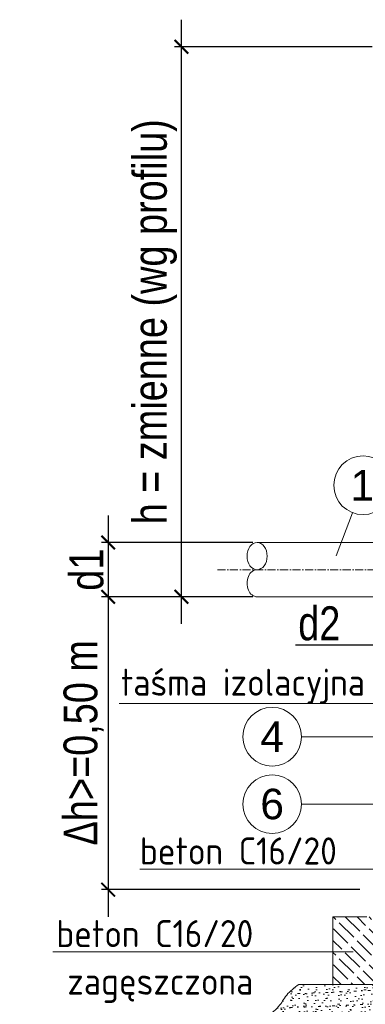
# Model space of a CAD drawing. Header units: millimetres. Extents: x -2676 to 53, y 1826 to 3724.
# Tile 14 of 20: x -1333 to -1231, y 3036 to 3327. Entities that reach past the tile are written whole.
import ezdxf
from ezdxf.enums import TextEntityAlignment as Align

# ---------------------------------------------------------------- set-up
doc = ezdxf.new("R2010")
doc.units = ezdxf.units.MM
doc.header["$MEASUREMENT"] = 0
doc.linetypes.add('ACAD_ISO10W100', pattern=[18.5, 12, -3, 0.5, -3])
doc.linetypes.add('CENTERX2', pattern=[4, 2.5, -0.5, 0.5, -0.5])
for name, color, linetype, lineweight in [('013', 41, 'Continuous', 15), ('kreskowanie', 43, 'Continuous', 5), ('opisy', 7, 'Continuous', 20), ('osie', 133, 'CENTERX2', 18), ('wymiary', 7, 'Continuous', 15)]:
    doc.layers.add(name, color=color, linetype=linetype, lineweight=lineweight)
doc.styles.add('_TT', font='isocpeur.ttf', dxfattribs={"height": 8})
doc.styles.add('ar', font='arial.ttf')
doc.styles.get("Standard").update_dxf_attribs({"font": 'arial.ttf', "width": 0.8})
doc.dimstyles.new('ISO-25', dxfattribs={"dimscale": 2, "dimtxt": 2.8, "dimasz": 2, "dimexe": 1, "dimexo": 0.625, "dimtad": 1, "dimlfac": 10, "dimtxsty": 'Standard', "dimblk": 'ARCHTICK', "dimcen": 2, "dimdle": 4, "dimadec": 0, "dimazin": 0, "dimtfac": 1, "dimtmove": 0, "dimatfit": 3, "dimfxl": 1, "dimarcsym": 0})

# ---------------------------------------------------------------- blocks, each defined once
blk = doc.blocks.new('_ArchTick')
at = {"color": 0, "linetype": 'ByBlock', "const_width": 0.15}
blk.add_lwpolyline([(-0.5, -0.5), (0.5, 0.5)], dxfattribs=at)
blk = doc.blocks.new('*D19')
at = {"layer": 'Defpoints', "color": 0, "transparency": 16777216}
for p in [(-1262.78, 3156.2), (-1306.77, 3069.77), (-1231.21, 3069.77)]:
    blk.add_point(p, dxfattribs=at)
at = {"layer": 'wymiary', "color": 0, "lineweight": -2, "transparency": 16777216}
for p, q in [((-1306.77, 3164.2), (-1306.77, 3061.77)), ((-1264.03, 3156.2), (-1308.77, 3156.2)), ((-1232.46, 3069.77), (-1308.77, 3069.77))]:
    blk.add_line(p, q, dxfattribs=at)
at = {"layer": 'wymiary', "color": 0, "lineweight": -2, "transparency": 16777216, "xscale": 4, "yscale": 4, "zscale": 4}
for p, rotation in [((-1306.77, 3156.2), 90), ((-1306.77, 3069.77), 270)]:
    blk.add_blockref('_ArchTick', p, dxfattribs=dict(at, rotation=rotation))
at = {"layer": 'wymiary', "color": 0, "transparency": 16777216, "insert": (-1314.03, 3113.13), "char_height": 10, "attachment_point": 5, "rotation": 90}
blk.add_mtext('{\\fSymbol|b0|i0|c2|p18;D}h>=0,50 m', dxfattribs=at)
blk = doc.blocks.new('*D20')
at = {"layer": 'Defpoints', "color": 0, "transparency": 16777216}
for p in [(-1262.78, 3172.2), (-1306.77, 3156.2), (-1262.78, 3156.2)]:
    blk.add_point(p, dxfattribs=at)
at = {"layer": 'wymiary', "color": 0, "lineweight": -2, "transparency": 16777216}
for p, q in [((-1306.77, 3180.2), (-1306.77, 3148.2)), ((-1264.03, 3172.2), (-1308.77, 3172.2)), ((-1264.03, 3156.2), (-1308.77, 3156.2))]:
    blk.add_line(p, q, dxfattribs=at)
at = {"layer": 'wymiary', "color": 0, "lineweight": -2, "transparency": 16777216, "xscale": 4, "yscale": 4, "zscale": 4}
for p, rotation in [((-1306.77, 3172.2), 90), ((-1306.77, 3156.2), 270)]:
    blk.add_blockref('_ArchTick', p, dxfattribs=dict(at, rotation=rotation))
at = {"layer": 'wymiary', "color": 0, "transparency": 16777216, "insert": (-1313.12, 3164.2), "char_height": 10, "attachment_point": 5, "rotation": 90}
blk.add_mtext('d1', dxfattribs=at)
blk = doc.blocks.new('*D22')
at = {"layer": 'Defpoints', "color": 0, "transparency": 16777216}
for p in [(-1218.02, 3143.98), (-1202.02, 3143.98), (-1202.02, 3141.96)]:
    blk.add_point(p, dxfattribs=at)
at = {"layer": 'wymiary', "color": 0, "lineweight": -2, "transparency": 16777216}
for p, q in [((-1218.02, 3141.96), (-1251.39, 3141.96)), ((-1226.02, 3141.96), (-1194.02, 3141.96)), ((-1218.02, 3142.73), (-1218.02, 3139.96)), ((-1202.02, 3142.73), (-1202.02, 3139.96))]:
    blk.add_line(p, q, dxfattribs=at)
at = {"layer": 'wymiary', "color": 0, "lineweight": -2, "transparency": 16777216, "xscale": 4, "yscale": 4, "zscale": 4, "rotation": 180}
blk.add_blockref('_ArchTick', (-1218.02, 3141.96), dxfattribs=at)
at = {"layer": 'wymiary', "color": 0, "lineweight": -2, "transparency": 16777216, "xscale": 4, "yscale": 4, "zscale": 4}
blk.add_blockref('_ArchTick', (-1202.02, 3141.96), dxfattribs=at)
at = {"layer": 'wymiary', "color": 0, "transparency": 16777216, "insert": (-1244.41, 3148.31), "char_height": 10, "attachment_point": 5}
blk.add_mtext('d2', dxfattribs=at)
blk = doc.blocks.new('*D24')
at = {"layer": 'Defpoints', "color": 0, "transparency": 16777216}
for p in [(-1285.14, 3318.51), (-1227.58, 3318.51), (-1262.78, 3156.2)]:
    blk.add_point(p, dxfattribs=at)
at = {"layer": 'wymiary', "color": 0, "lineweight": -2, "transparency": 16777216}
for p, q in [((-1285.14, 3148.2), (-1285.14, 3326.51)), ((-1228.83, 3318.51), (-1287.14, 3318.51)), ((-1264.03, 3156.2), (-1287.14, 3156.2))]:
    blk.add_line(p, q, dxfattribs=at)
at = {"layer": 'wymiary', "color": 0, "lineweight": -2, "transparency": 16777216, "xscale": 4, "yscale": 4, "zscale": 4}
for p, rotation in [((-1285.14, 3318.51), 90), ((-1285.14, 3156.2), 270)]:
    blk.add_blockref('_ArchTick', p, dxfattribs=dict(at, rotation=rotation))
at = {"layer": 'wymiary', "color": 0, "transparency": 16777216, "insert": (-1292.95, 3237.35), "char_height": 10, "attachment_point": 5, "rotation": 90}
blk.add_mtext('h = zmienne (wg profilu) ', dxfattribs=at)

msp = doc.modelspace()

# ---------------------------------------------------------------- hatches: boundary and pattern name
at = {"layer": 'kreskowanie'}
h = msp.add_hatch(dxfattribs=at)
h.set_pattern_fill('ACAD_ISO02W100', color=256, scale=0.5, angle=135, style=0)
h.set_pattern_definition([(135, (-12434.8164, -3297.654), (-1.76776695, -1.76776695), [6, -1.5])])
h.paths.add_polyline_path([(-1209.128, 3041.7694), (-1199.128, 3041.7694), (-1199.128, 3061.7694), (-1230.4005, 3061.7694), (-1240.4005, 3061.7694), (-1240.4005, 3041.7694)])
h = msp.add_hatch(dxfattribs=at)
h.set_pattern_fill('AR-SAND', color=256, scale=1.5, angle=45, style=0)
h.set_pattern_definition([(82.5, (-12434.8164, -3294.274), (-2.11051978, 1.9768907), [0, -2.28, 0, -2.55, 0, -2.4375]), (52.5, (-12434.8164, -3294.274), (-1.1162063, 4.8704696), [0, -1.23, 0, -2.055, 0, -0.7875]), (12.5, (-12436.121, -3295.5786), (3.2970439, 3.30904857), [0, -0.75, 0, -2.7, 0, -3.525]), (2.5, (-12436.121, -3295.5786), (2.2575632, 4.1193943), [0, -0.375, 0, -1.77, 0, -2.025])])
edge = h.paths.add_edge_path()
edge.add_spline(control_points=[(-1219.1244, 3031.7593), (-1217.8411, 3032.9712), (-1215.1149, 3034.7083), (-1212.8558, 3038.9859), (-1210.4899, 3040.9202), (-1209.128, 3041.7694)], knot_values=[0, 0, 0, 0, 2.64768121, 4.70414059, 7.11164645, 7.11164645, 7.11164645, 7.11164645], degree=3, periodic=0)
edge.add_line((-1209.128, 3041.7694), (-1240.4005, 3041.7694))
edge.add_line((-1240.4005, 3041.7694), (-1250.4005, 3041.7694))
edge.add_spline(control_points=[(-1250.4005, 3041.7694), (-1251.7625, 3040.9202), (-1254.1284, 3038.9859), (-1256.3874, 3034.7083), (-1259.1137, 3032.9712), (-1260.397, 3031.7593)], knot_values=[0, 0, 0, 0, 2.40750586, 4.46396524, 7.11164645, 7.11164645, 7.11164645, 7.11164645], degree=3, periodic=0)
edge.add_spline(control_points=[(-1260.397, 3031.7593), (-1260.397, 3031.7593), (-1252.3823, 3029.3007), (-1239.8907, 3033.976), (-1225.2821, 3030.0801), (-1222.6511, 3031.5088), (-1219.1244, 3031.7593)], knot_values=[78.1417744, 78.1417744, 78.1417744, 78.1417744, 87.82540829, 99.89415901, 111.14748193, 117.86830926, 117.86830926, 117.86830926, 117.86830926], degree=3, periodic=0)

# ---------------------------------------------------------------- linework, layer by layer
at = {"layer": '013'}
for p, q in [((-1234.5744, 3181.0172), (-1239.4522, 3168.2918)), ((-1227.1766, 3172.1972), (-1262.7806, 3172.1972)), ((-1227.1766, 3156.1972), (-1262.7806, 3156.1972)), ((-1249.6751, 3114.9122), (-1214.2636, 3114.9122)), ((-1249.6751, 3094.9869), (-1214.2636, 3094.9869)), ((-1230.4005, 3061.7694), (-1240.4005, 3061.7694)), ((-1240.4005, 3061.7694), (-1240.4005, 3041.7694)), ((-1240.4005, 3041.7694), (-1250.4005, 3041.7694)), ((-1209.128, 3041.7694), (-1240.4005, 3041.7694))]:
    msp.add_line(p, q, dxfattribs=at)
for centre in [(-1231.476, 3189.1005), (-1258.3319, 3114.9122), (-1258.3319, 3094.9869)]:
    msp.add_circle(centre, 8.6568, dxfattribs=at)
at = {"layer": '013', "extrusion": (0, 0, -1)}
msp.add_ellipse((-1262.7806, 3168.1972), major_axis=(0, 4), ratio=0.74370453, dxfattribs=at)
msp.add_ellipse((-1262.7806, 3160.1972), major_axis=(0, 4), ratio=0.74370453, start_param=3.14159265, end_param=6.28318531, dxfattribs=at)
at = {"layer": '013', "start_tangent": (-0.84854463, -0.52912381), "end_tangent": (-0.72701753, -0.6866189)}
msp.add_spline([(-1250.4005, 3041.7694), (-1254.0387, 3038.6154), (-1256.4351, 3035.2727), (-1260.397, 3031.7593)], degree=3, dxfattribs=at)
at = {"layer": 'opisy'}
for p, q in [((-1303.5107, 3124.6657), (-1220.4005, 3124.6657)), ((-1297.4174, 3075.7931), (-1239.2091, 3075.7931)), ((-1239.2091, 3075.7931), (-1220.8163, 3075.7931)), ((-1323.1231, 3051.4017), (-1263.9017, 3051.4017)), ((-1263.9017, 3051.4017), (-1234.3646, 3051.4017))]:
    msp.add_line(p, q, dxfattribs=at)
at = {"layer": 'osie', "linetype": 'ACAD_ISO10W100', "ltscale": 0.2}
msp.add_line((-1161.1167, 3164.1972), (-1275.0457, 3164.1972), dxfattribs=at)

# ---------------------------------------------------------------- texts
at = {"layer": '013', "char_height": 9, "width": 10.3772, "attachment_point": 5, "style": 'ar'}
for s, insert in [('1', (-1231.6696, 3189.0983)), ('4', (-1258.3319, 3114.9122)), ('{\\fArial|b0|i0|c238|p34;6}', (-1258.3319, 3094.9869))]:
    msp.add_mtext(s, dxfattribs=dict(at, insert=insert))
at = {"layer": 'wymiary', "style": '_TT', "width": 0.9}
for s, p in [('taśma izolacyjna', (-1230.8888, 3126.9842)), ('beton C16/20', (-1239.2091, 3077.1894)), ('beton C16/20', (-1263.9017, 3052.7979)), ('zagęszczona', (-1263.9017, 3038.7639))]:
    msp.add_text(s, height=8, dxfattribs=at).set_placement(p, align=Align.RIGHT)

# ---------------------------------------------------------------- dimensions: what is measured, and where the dimension line sits
at = {"layer": 'wymiary'}
for base, p2, text, picture, middle in [((-1285.1414, 3318.5106), (-1227.5845, 3318.5106), 'h = zmienne (wg profilu) ', '*D24', (-1285.1414, 3237.3539)), ((-1306.7739, 3069.766), (-1231.2089, 3069.766), '{\\fSymbol|b0|i0|c2|p18;D}h>=0,50 m', '*D19', (-1306.7739, 3113.1276))]:
    dim = msp.add_linear_dim(base=base, p1=(-1262.7806, 3156.1972), p2=p2, angle=90, text=text, dimstyle='ISO-25', override={"dimtxt": 5}, dxfattribs=at)
    dim.commit()
    dim.dimension.update_dxf_attribs({"geometry": picture, "text_midpoint": middle, "dimtype": 160})
dim = msp.add_linear_dim(base=(-1306.7739, 3156.1972), p1=(-1262.7806, 3172.1972), p2=(-1262.7806, 3156.1972), angle=90, text='d1', dimstyle='ISO-25', override={"dimtxt": 5}, dxfattribs=at)
dim.commit()
dim.dimension.update_dxf_attribs({"geometry": '*D20', "text_midpoint": (-1313.1239, 3164.1972)})
dim = msp.add_linear_dim(base=(-1202.0184, 3141.957), p1=(-1218.0184, 3143.9795), p2=(-1202.0184, 3143.9795), text='d2', dimstyle='ISO-25', override={"dimtxt": 5}, dxfattribs=at)
dim.commit()
dim.dimension.update_dxf_attribs({"geometry": '*D22', "text_midpoint": (-1244.4147, 3141.957), "dimtype": 160})

doc.saveas('drawing.dxf')
